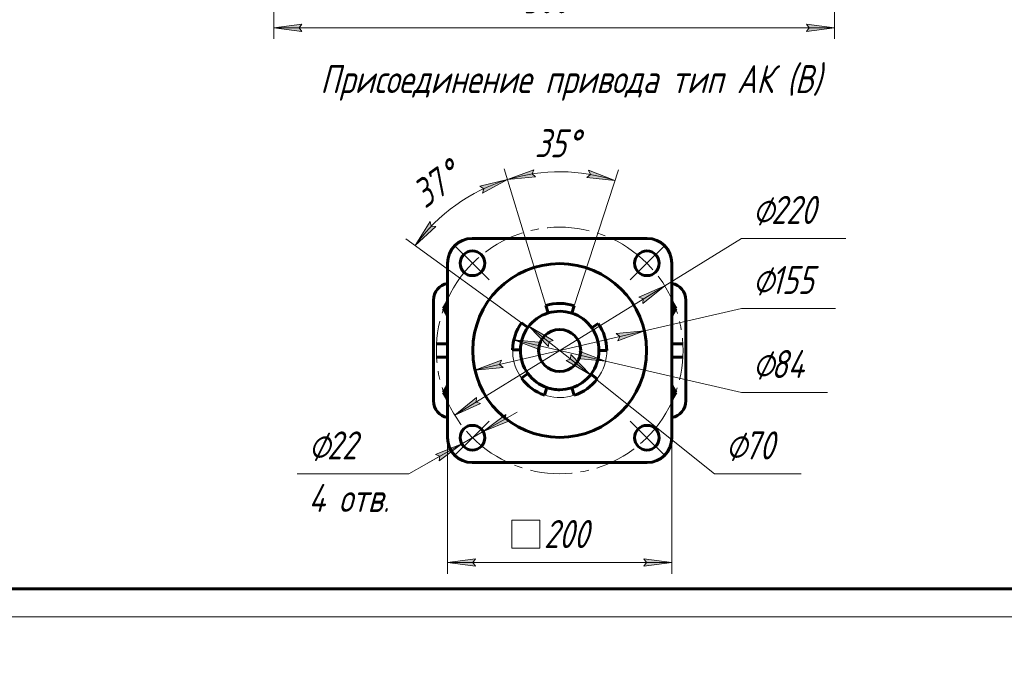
# Model space of a CAD drawing. Header units: millimetres. Extents: x 0 to 624, y -10 to 420.
# Tile 2 of 15: x 95 to 271, y -10 to 107. Entities that reach past the tile are written whole.
import ezdxf

# ---------------------------------------------------------------- set-up
doc = ezdxf.new("R2010")
doc.units = ezdxf.units.MM
for name, pattern in [('K5LT_AXLED', [12, 7.5, -1.5, 1.5, -1.5]), ('K5LT_BASIC', [0]), ('K5LT_THIN', [0])]:
    doc.linetypes.add(name, pattern=pattern)
doc.layers.add('Системный слой', color=7, linetype='Continuous')
doc.layers.add('Системный слой (1)', color=251, linetype='Continuous', true_color=0x6c6c6c)
doc.styles.add('KDIMTEXTSTYLE', font='txt', dxfattribs={"width": 0.96, "oblique": 15, "height": 5})
doc.styles.add('KTEXTSTYLE', font='txt', dxfattribs={"width": 0.96, "height": 5})
doc.dimstyles.new('KDIMSTYLE (0.20)', dxfattribs={"dimtxt": 5, "dimasz": 1, "dimexe": 2, "dimexo": 0, "dimgap": 1, "dimtad": 1, "dimlfac": 5, "dimtxsty": 'KDIMTEXTSTYLE', "dimsah": 1, "dimcen": 0, "dimdle": 1, "dimadec": 0, "dimazin": 0, "dimtfac": 0.667, "dimtmove": 0, "dimatfit": 3, "dimfxl": 1, "dimtvp": 1, "dimtolj": 1, "dimtzin": 0, "dimarcsym": 0})

# ---------------------------------------------------------------- blocks, each defined once
blk = doc.blocks.new('D0')
at = {"layer": 'Системный слой (1)'}
for points in [[(144.92, 105.11), (145.42, 105.77), (140.42, 105.11), (145.42, 104.46)], [(235.42, 104.46), (240.42, 105.11), (235.42, 105.77), (235.92, 105.11)]]:
    blk.add_hatch(color=7, dxfattribs=at).paths.add_polyline_path(points)
at = {"layer": 'Системный слой (1)', "color": 7, "linetype": 'K5LT_THIN', "lineweight": 18, "true_color": 0xffffff}
for p, q in [((240.42, 154.06), (240.42, 103.11)), ((140.42, 137.06), (140.42, 103.11)), ((140.42, 105.11), (145.42, 105.77)), ((145.42, 105.77), (144.92, 105.11)), ((235.92, 105.11), (235.42, 105.77)), ((235.42, 105.77), (240.42, 105.11)), ((145.42, 104.46), (140.42, 105.11)), ((140.42, 105.11), (240.42, 105.11)), ((144.92, 105.11), (145.42, 104.46)), ((240.42, 105.11), (235.42, 104.46)), ((235.42, 104.46), (235.92, 105.11))]:
    blk.add_line(p, q, dxfattribs=at)
blk.add_wipeout([(184.94, 106.11), (184.94, 113.5), (195.45, 113.5), (195.45, 106.11)]).dxf.layer = 'Системный слой (1)'
at = {"layer": 'Системный слой (1)', "color": 7, "insert": (184.94, 112.7), "char_height": 5, "attachment_point": 1, "style": 'KTEXTSTYLE'}
blk.add_mtext('\\fArial|b0|c204|p34;\\H5.0;\\W1.000;\\Q15;\\fGOST Type AU|b0|i0|c204|p34;\\Q15;\\W0.960;500', dxfattribs=at)
blk = doc.blocks.new('KDIMARROW_01')
at = {"layer": 'Системный слой'}
blk.add_hatch(color=0, dxfattribs=at).paths.add_polyline_path([(-5, -0.66), (0, 0), (-5, 0.66), (-4.5, 0)])
at = {"layer": 'Системный слой', "color": 0, "linetype": 'K5LT_THIN', "lineweight": 18}
for p, q in [((-4.5, 0), (-5, 0.66)), ((-5, 0.66), (0, 0)), ((0, 0), (-5, -0.66)), ((-5, -0.66), (-4.5, 0))]:
    blk.add_line(p, q, dxfattribs=at)
at = {"layer": 'Системный слой (1)', "color": 0, "linetype": 'K5LT_THIN', "lineweight": 18}
blk.add_line((190.42, 174.56), (190.22, 174.56), dxfattribs=at)
blk = doc.blocks.new('D5')
at = {"layer": 'Системный слой (1)'}
for points in [[(449.14, 194.59), (453.23, 197.54), (448.52, 195.75), (449.27, 195.41)], [(367.81, 151.59), (372.52, 153.38), (371.77, 153.72), (371.9, 154.54)]]:
    blk.add_hatch(color=7, dxfattribs=at).paths.add_polyline_path(points)
at = {"layer": 'Системный слой (1)', "color": 7, "linetype": 'K5LT_THIN', "lineweight": 18, "true_color": 0xffffff}
for p, q in [((453.23, 197.54), (466.62, 204.74)), ((466.62, 204.74), (484.74, 204.74)), ((367.81, 151.59), (453.23, 197.54)), ((448.52, 195.75), (453.23, 197.54)), ((453.23, 197.54), (449.14, 194.59)), ((449.27, 195.41), (448.52, 195.75)), ((449.14, 194.59), (449.27, 195.41)), ((367.81, 151.59), (371.9, 154.54)), ((372.52, 153.38), (367.81, 151.59)), ((371.9, 154.54), (371.77, 153.72)), ((371.77, 153.72), (372.52, 153.38))]:
    blk.add_line(p, q, dxfattribs=at)
blk.add_wipeout([(468.62, 205.74), (468.62, 213.12), (482.18, 213.12), (482.18, 205.74)]).dxf.layer = 'Системный слой (1)'
at = {"layer": 'Системный слой (1)', "color": 7, "char_height": 5, "attachment_point": 1, "style": 'KTEXTSTYLE'}
for s, insert in [('\\fArial|b0|c204|p34;\\H5.0;\\W1.000;\\Q15;\\fGOST Type AU|b0|i0|c204|p34;\\Q15;\\W0.960;⌀', (468.62, 212.33)), ('\\fArial|b0|c204|p34;\\H5.0;\\W1.000;\\Q15;\\fGOST Type AU|b0|i0|c204|p34;\\Q15;\\W0.960;485', (471.93, 212.33))]:
    blk.add_mtext(s, dxfattribs=dict(at, insert=insert))
blk = doc.blocks.new('D10')
at = {"layer": 'Системный слой (1)'}
for points in [[(175.92, 9.69), (176.42, 10.35), (171.42, 9.69), (176.42, 9.03)], [(206.42, 9.03), (211.42, 9.69), (206.42, 10.35), (206.92, 9.69)]]:
    blk.add_hatch(color=7, dxfattribs=at).paths.add_polyline_path(points)
at = {"layer": 'Системный слой (1)', "color": 7, "linetype": 'K5LT_THIN', "lineweight": 18, "true_color": 0xffffff}
for p, q in [((171.42, 35.57), (171.42, 7.69)), ((211.42, 31.93), (211.42, 7.69)), ((171.42, 9.69), (176.42, 10.35)), ((176.42, 9.03), (171.42, 9.69)), ((211.42, 9.69), (171.42, 9.69)), ((176.42, 10.35), (175.92, 9.69)), ((175.92, 9.69), (176.42, 9.03)), ((206.92, 9.69), (206.42, 10.35)), ((206.42, 10.35), (211.42, 9.69)), ((211.42, 9.69), (206.42, 9.03)), ((206.42, 9.03), (206.92, 9.69))]:
    blk.add_line(p, q, dxfattribs=at)
blk.add_wipeout([(182.89, 10.69), (182.89, 18.07), (199.26, 18.07), (199.26, 10.69)]).dxf.layer = 'Системный слой (1)'
for p, q in [((182.89, 12.28), (182.89, 17.28)), ((182.89, 17.28), (187.89, 17.28)), ((187.89, 17.28), (187.89, 12.28)), ((187.89, 12.28), (182.89, 12.28))]:
    blk.add_line(p, q, dxfattribs=at)
at = {"layer": 'Системный слой (1)', "color": 7, "insert": (188.6, 17.28), "char_height": 5, "attachment_point": 1, "style": 'KTEXTSTYLE'}
blk.add_mtext('\\fArial|b0|c204|p34;\\H5.0;\\W1.000;\\Q15;\\fGOST Type AU|b0|i0|c204|p34;\\Q15;\\W0.960;200', dxfattribs=at)
blk = doc.blocks.new('U87')
at = {"layer": 'Системный слой (1)', "color": 30, "linetype": 'K5LT_AXLED', "lineweight": 18, "true_color": 0xff8000}
for p, q in [((175.86, 63.08), (172.89, 66.05)), ((206.97, 63.08), (209.94, 66.05)), ((178.83, 60.11), (175.86, 63.08)), ((204, 60.11), (206.97, 63.08)), ((178.83, 34.94), (175.86, 31.97)), ((204, 34.94), (206.97, 31.97)), ((175.86, 31.97), (172.89, 29)), ((206.97, 31.97), (209.94, 29))]:
    blk.add_line(p, q, dxfattribs=at)
for start, end in [(45, 135), (135, 225), (315, 45), (225, 315)]:
    blk.add_arc((191.42, 47.53), 22, start, end, dxfattribs=at)
blk = doc.blocks.new('D11')
at = {"layer": 'Системный слой (1)'}
for points in [[(206.23, 55.89), (210.14, 59.08), (205.54, 57.02), (206.31, 56.72)], [(172.69, 35.97), (177.29, 38.04), (176.52, 38.33), (176.6, 39.16)]]:
    blk.add_hatch(color=7, dxfattribs=at).paths.add_polyline_path(points)
at = {"layer": 'Системный слой (1)', "color": 7, "linetype": 'K5LT_THIN', "lineweight": 18, "true_color": 0xffffff}
for p, q in [((210.14, 59.08), (223.82, 67.53)), ((223.82, 67.53), (242.47, 67.53)), ((172.69, 35.97), (210.14, 59.08)), ((205.54, 57.02), (210.14, 59.08)), ((210.14, 59.08), (206.23, 55.89)), ((206.31, 56.72), (205.54, 57.02)), ((206.23, 55.89), (206.31, 56.72)), ((172.69, 35.97), (176.6, 39.16)), ((176.6, 39.16), (176.52, 38.33)), ((177.29, 38.04), (172.69, 35.97)), ((176.52, 38.33), (177.29, 38.04))]:
    blk.add_line(p, q, dxfattribs=at)
blk.add_wipeout([(225.82, 68.53), (225.82, 75.91), (239.88, 75.91), (239.88, 68.53)]).dxf.layer = 'Системный слой (1)'
at = {"layer": 'Системный слой (1)', "color": 7, "char_height": 5, "attachment_point": 1, "style": 'KTEXTSTYLE'}
for s, insert in [('\\fArial|b0|c204|p34;\\H5.0;\\W1.000;\\Q15;\\fGOST Type AU|b0|i0|c204|p34;\\Q15;\\W0.960;⌀', (225.82, 75.11)), ('\\fArial|b0|c204|p34;\\H5.0;\\W1.000;\\Q15;\\fGOST Type AU|b0|i0|c204|p34;\\Q15;\\W0.960;220', (229.12, 75.11))]:
    blk.add_mtext(s, dxfattribs=dict(at, insert=insert))
blk = doc.blocks.new('D12')
at = {"layer": 'Системный слой (1)'}
for points in [[(201.79, 49.25), (206.52, 51.02), (201.5, 50.53), (202.13, 50.01)], [(181.33, 44.52), (180.7, 45.05), (181.04, 45.8), (176.31, 44.03)]]:
    blk.add_hatch(color=7, dxfattribs=at).paths.add_polyline_path(points)
at = {"layer": 'Системный слой (1)', "color": 7, "linetype": 'K5LT_THIN', "lineweight": 18, "true_color": 0xffffff}
for p, q in [((206.52, 51.02), (223.82, 55.03)), ((223.82, 55.03), (240.62, 55.03)), ((176.31, 44.03), (206.52, 51.02)), ((201.5, 50.53), (206.52, 51.02)), ((206.52, 51.02), (201.79, 49.25)), ((202.13, 50.01), (201.5, 50.53)), ((201.79, 49.25), (202.13, 50.01)), ((176.31, 44.03), (181.04, 45.8)), ((181.04, 45.8), (180.7, 45.05)), ((181.33, 44.52), (176.31, 44.03)), ((180.7, 45.05), (181.33, 44.52))]:
    blk.add_line(p, q, dxfattribs=at)
blk.add_wipeout([(225.82, 56.03), (225.82, 63.41), (238.11, 63.41), (238.11, 56.03)]).dxf.layer = 'Системный слой (1)'
at = {"layer": 'Системный слой (1)', "color": 7, "char_height": 5, "attachment_point": 1, "style": 'KTEXTSTYLE'}
for s, insert in [('\\fArial|b0|c204|p34;\\H5.0;\\W1.000;\\Q15;\\fGOST Type AU|b0|i0|c204|p34;\\Q15;\\W0.960;⌀', (225.82, 62.61)), ('\\fArial|b0|c204|p34;\\H5.0;\\W1.000;\\Q15;\\fGOST Type AU|b0|i0|c204|p34;\\Q15;\\W0.960;155', (229.12, 62.61))]:
    blk.add_mtext(s, dxfattribs=dict(at, insert=insert))
blk = doc.blocks.new('D13')
at = {"layer": 'Системный слой (1)'}
for points in [[(187.62, 48.41), (188.25, 48.93), (183.23, 49.42), (187.95, 47.65)], [(199.6, 45.63), (194.88, 47.4), (195.21, 46.65), (194.58, 46.12)]]:
    blk.add_hatch(color=7, dxfattribs=at).paths.add_polyline_path(points)
at = {"layer": 'Системный слой (1)', "color": 7, "linetype": 'K5LT_THIN', "lineweight": 18, "true_color": 0xffffff}
for p, q in [((183.23, 49.42), (188.25, 48.93)), ((187.95, 47.65), (183.23, 49.42)), ((183.23, 49.42), (199.6, 45.63)), ((188.25, 48.93), (187.62, 48.41)), ((187.62, 48.41), (187.95, 47.65)), ((194.58, 46.12), (195.21, 46.65)), ((199.6, 45.63), (194.58, 46.12)), ((195.21, 46.65), (194.88, 47.4)), ((194.88, 47.4), (199.6, 45.63)), ((199.6, 45.63), (223.82, 40.03)), ((223.82, 40.03), (239.16, 40.03))]:
    blk.add_line(p, q, dxfattribs=at)
for start, end in [(153.3896, 288), (153.3896, 288), (323, 0.5455)]:
    blk.add_arc((191.42, 47.53), 8.4, start, end, dxfattribs=at)
blk.add_wipeout([(225.82, 41.03), (225.82, 48.41), (236.71, 48.41), (236.71, 41.03)]).dxf.layer = 'Системный слой (1)'
at = {"layer": 'Системный слой (1)', "color": 7, "char_height": 5, "attachment_point": 1, "style": 'KTEXTSTYLE'}
for s, insert in [('\\fArial|b0|c204|p34;\\H5.0;\\W1.000;\\Q15;\\fGOST Type AU|b0|i0|c204|p34;\\Q15;\\W0.960;⌀', (225.82, 47.61)), ('\\fArial|b0|c204|p34;\\H5.0;\\W1.000;\\Q15;\\fGOST Type AU|b0|i0|c204|p34;\\Q15;\\W0.960;84', (229.12, 47.61))]:
    blk.add_mtext(s, dxfattribs=dict(at, insert=insert))
blk = doc.blocks.new('D14')
at = {"layer": 'Системный слой (1)'}
for points in [[(190.26, 49.29), (185.94, 51.89), (189.44, 48.26), (189.46, 49.09)], [(196.89, 43.16), (193.39, 46.79), (193.37, 45.97), (192.57, 45.76)]]:
    blk.add_hatch(color=7, dxfattribs=at).paths.add_polyline_path(points)
at = {"layer": 'Системный слой (1)', "color": 7, "linetype": 'K5LT_THIN', "lineweight": 18, "true_color": 0xffffff}
for p, q in [((185.94, 51.89), (190.26, 49.29)), ((189.44, 48.26), (185.94, 51.89)), ((185.94, 51.89), (196.89, 43.16)), ((190.26, 49.29), (189.46, 49.09)), ((189.46, 49.09), (189.44, 48.26)), ((192.57, 45.76), (193.37, 45.97)), ((196.89, 43.16), (192.57, 45.76)), ((193.37, 45.97), (193.39, 46.79)), ((193.39, 46.79), (196.89, 43.16)), ((196.89, 43.16), (219, 25.5)), ((219, 25.5), (234.48, 25.5))]:
    blk.add_line(p, q, dxfattribs=at)
for start, end in [(0, 157.6605), (0, 157.6605), (305.1401, 323)]:
    blk.add_arc((191.42, 47.53), 7, start, end, dxfattribs=at)
blk.add_wipeout([(221, 26.5), (221, 33.89), (232.02, 33.89), (232.02, 26.5)]).dxf.layer = 'Системный слой (1)'
at = {"layer": 'Системный слой (1)', "color": 7, "char_height": 5, "attachment_point": 1, "style": 'KTEXTSTYLE'}
for s, insert in [('\\fArial|b0|c204|p34;\\H5.0;\\W1.000;\\Q15;\\fGOST Type AU|b0|i0|c204|p34;\\Q15;\\W0.960;⌀', (221, 33.09)), ('\\fArial|b0|c204|p34;\\H5.0;\\W1.000;\\Q15;\\fGOST Type AU|b0|i0|c204|p34;\\Q15;\\W0.960;70', (224.31, 33.09))]:
    blk.add_mtext(s, dxfattribs=dict(at, insert=insert))
blk = doc.blocks.new('D15')
at = {"layer": 'Системный слой (1)'}
for points in [[(181.68, 35.28), (182.44, 34.96), (177.77, 33.06), (181.79, 36.1)], [(169.93, 27.84), (173.95, 30.88), (169.27, 28.98), (170.03, 28.66)]]:
    blk.add_hatch(color=7, dxfattribs=at).paths.add_polyline_path(points)
at = {"layer": 'Системный слой (1)', "color": 7, "linetype": 'K5LT_THIN', "lineweight": 18, "true_color": 0xffffff}
for p, q in [((177.77, 33.06), (183.86, 36.52)), ((181.79, 36.1), (177.77, 33.06)), ((181.68, 35.28), (181.79, 36.1)), ((182.44, 34.96), (181.68, 35.28)), ((177.77, 33.06), (182.44, 34.96)), ((177.77, 33.06), (173.95, 30.88)), ((173.95, 30.88), (164.49, 25.5)), ((173.95, 30.88), (167.86, 27.42)), ((173.95, 30.88), (169.27, 28.98)), ((169.93, 27.84), (173.95, 30.88)), ((169.27, 28.98), (170.03, 28.66)), ((170.03, 28.66), (169.93, 27.84))]:
    blk.add_line(p, q, dxfattribs=at)
blk.add_wipeout([(146.62, 17.12), (146.62, 33.89), (161.86, 33.89), (161.86, 17.12)]).dxf.layer = 'Системный слой (1)'
blk.add_line((164.49, 25.5), (144.62, 25.5), dxfattribs=at)
at = {"layer": 'Системный слой (1)', "color": 7, "char_height": 5, "attachment_point": 1, "style": 'KTEXTSTYLE'}
for s, insert in [('\\fArial|b0|c204|p34;\\H5.0;\\W1.000;\\Q15;\\fGOST Type AU|b0|i0|c204|p34;\\Q15;\\W0.960;⌀', (146.62, 33.09)), ('\\fArial|b0|c204|p34;\\H5.0;\\W1.000;\\Q15;\\fGOST Type AU|b0|i0|c204|p34;\\Q15;\\W0.960;22', (149.92, 33.09)), ('\\fArial|b0|c204|p34;\\H5.0;\\W1.000;\\Q15;\\fGOST Type AU|b0|i0|c204|p34;\\Q15;\\W0.960;4 отв.', (146.62, 23.71))]:
    blk.add_mtext(s, dxfattribs=dict(at, insert=insert))
blk = doc.blocks.new('D16')
at = {"layer": 'Системный слой (1)', "color": 7, "linetype": 'K5LT_THIN', "lineweight": 18, "true_color": 0xffffff}
for p, q in [((187.11, 78.49), (182.09, 78.01)), ((186.48, 79.02), (187.11, 78.49)), ((196.26, 78.41), (196.9, 78.93)), ((201.27, 77.85), (196.26, 78.41))]:
    blk.add_line(p, q, dxfattribs=at)
blk.add_arc((191.42, 47.53), 31.88, 72, 107, dxfattribs=at)
blk.add_wipeout([(186.96, 80.45), (187.02, 87.83), (196.13, 87.75), (196.07, 80.37)]).dxf.layer = 'Системный слой (1)'
at = {"layer": 'Системный слой (1)'}
for points in [[(187.11, 78.49), (186.48, 79.02), (186.82, 79.78), (182.09, 78.01)], [(201.27, 77.85), (196.57, 79.69), (196.9, 78.93), (196.26, 78.41)]]:
    blk.add_hatch(color=7, dxfattribs=at).paths.add_polyline_path(points)
at = {"layer": 'Системный слой (1)', "color": 7, "linetype": 'K5LT_THIN', "lineweight": 18, "true_color": 0xffffff}
for p, q in [((188.96, 55.56), (181.51, 79.93)), ((182.09, 78.01), (186.82, 79.78)), ((186.82, 79.78), (186.48, 79.02)), ((194.01, 55.51), (201.89, 79.75)), ((196.9, 78.93), (196.57, 79.69)), ((196.57, 79.69), (201.27, 77.85))]:
    blk.add_line(p, q, dxfattribs=at)
at = {"layer": 'Системный слой (1)', "color": 7, "char_height": 5, "attachment_point": 1, "rotation": 359.5, "style": 'KTEXTSTYLE'}
for s, insert in [('\\fArial|b0|c204|p34;\\H5.0;\\W1.000;\\Q15;\\fGOST Type AU|b0|i0|c204|p34;\\Q15;\\W0.960;35', (187.01, 87.03)), ('\\fArial|b0|c204|p34;\\H5.0;\\W1.000;\\Q15;\\fGOST Type AU|b0|i0|c204|p34;\\Q15;\\W0.960;°', (192.7, 86.99))]:
    blk.add_mtext(s, dxfattribs=dict(at, insert=insert))
blk = doc.blocks.new('D17')
at = {"layer": 'Системный слой (1)'}
for points in [[(177.66, 75.6), (182.09, 78.01), (177.19, 76.83), (177.89, 76.4)], [(165.62, 66.27), (169.34, 69.67), (168.52, 69.71), (168.34, 70.52)]]:
    blk.add_hatch(color=7, dxfattribs=at).paths.add_polyline_path(points)
at = {"layer": 'Системный слой (1)', "color": 7, "linetype": 'K5LT_THIN', "lineweight": 18, "true_color": 0xffffff}
for p, q in [((188.96, 55.56), (181.51, 79.93)), ((177.19, 76.83), (182.09, 78.01)), ((182.09, 78.01), (177.66, 75.6)), ((177.89, 76.4), (177.19, 76.83)), ((177.66, 75.6), (177.89, 76.4)), ((165.62, 66.27), (168.34, 70.52)), ((168.34, 70.52), (168.52, 69.71)), ((169.34, 69.67), (165.62, 66.27)), ((168.52, 69.71), (169.34, 69.67)), ((184.62, 52.46), (164, 67.44))]:
    blk.add_line(p, q, dxfattribs=at)
blk.add_wipeout([(168.29, 71.42), (164.01, 77.43), (171.74, 82.95), (176.02, 76.94)]).dxf.layer = 'Системный слой (1)'
blk.add_arc((191.42, 47.53), 31.88, 107, 144, dxfattribs=at)
at = {"layer": 'Системный слой (1)', "color": 7, "char_height": 5, "attachment_point": 1, "rotation": 35.5, "style": 'KTEXTSTYLE'}
for s, insert in [('\\fArial|b0|c204|p34;\\H5.0;\\W1.000;\\Q15;\\fGOST Type AU|b0|i0|c204|p34;\\Q15;\\W0.960;37', (164.47, 76.79)), ('\\fArial|b0|c204|p34;\\H5.0;\\W1.000;\\Q15;\\fGOST Type AU|b0|i0|c204|p34;\\Q15;\\W0.960;°', (169.42, 80.32))]:
    blk.add_mtext(s, dxfattribs=dict(at, insert=insert))
blk = doc.blocks.new('U88')
at = {"color": 143, "linetype": 'K5LT_BASIC', "lineweight": 60, "true_color": 0x33acca}
blk.add_line((589, 5), (20, 5), dxfattribs=at)
at = {"color": 7, "linetype": 'K5LT_THIN', "lineweight": 18, "true_color": 0xffffff}
blk.add_line((594, 0), (0, 0), dxfattribs=at)

msp = doc.modelspace()

# ---------------------------------------------------------------- linework, layer by layer
at = {"layer": 'Системный слой (1)', "color": 143, "linetype": 'K5LT_BASIC', "lineweight": 60, "true_color": 0x33acca}
for p, q in [((171.4152, 63.1257), (171.4152, 31.9257)), ((168.9152, 56.5257), (168.9152, 48.8353)), ((170.6439, 55.0257), (171.3368, 56.2257)), ((171.3368, 56.2257), (171.4152, 56.3616)), ((211.4152, 56.3616), (211.4937, 56.2257)), ((211.4937, 56.2257), (212.1865, 55.0257)), ((213.9152, 48.8353), (213.9152, 56.5257)), ((171.3368, 53.8257), (170.6439, 55.0257)), ((188.9593, 55.5587), (189.3686, 54.2199)), ((193.5783, 54.1831), (194.011, 55.5146)), ((212.1865, 55.0257), (211.4937, 53.8257)), ((171.4152, 53.6898), (171.3368, 53.8257)), ((211.4937, 53.8257), (211.4152, 53.6898)), ((185.7521, 51.6402), (184.6195, 52.4631)), ((198.2961, 52.3438), (197.1493, 51.5408)), ((168.9152, 48.8353), (168.9152, 48.546)), ((168.9152, 48.546), (168.9152, 48.4257)), ((168.9152, 48.4257), (168.9152, 46.6257)), ((171.4152, 48.7257), (169.3873, 48.7257)), ((183.0165, 47.6723), (184.4163, 47.6479)), ((198.4152, 47.5257), (199.8152, 47.5257)), ((213.4431, 48.7257), (211.4152, 48.7257)), ((213.9152, 48.546), (213.9152, 48.8353)), ((213.9152, 48.4257), (213.9152, 48.546)), ((213.9152, 46.6257), (213.9152, 48.4257)), ((168.9152, 46.6257), (168.9152, 46.5055)), ((168.9152, 46.5055), (168.9152, 46.2162)), ((168.9152, 46.2162), (168.9152, 38.5257)), ((169.3873, 46.3257), (171.4152, 46.3257)), ((211.4152, 46.3257), (213.4431, 46.3257)), ((213.9152, 46.5055), (213.9152, 46.6257)), ((213.9152, 46.2162), (213.9152, 46.5055)), ((213.9152, 38.5257), (213.9152, 46.2162)), ((185.7521, 43.4112), (184.6195, 42.5883)), ((198.1238, 42.4705), (197.0057, 43.313)), ((170.6439, 40.0257), (171.3368, 41.2257)), ((171.3368, 41.2257), (171.4152, 41.3616)), ((188.6804, 39.5834), (189.1362, 40.9071)), ((193.5783, 40.8683), (194.011, 39.5369)), ((211.4152, 41.3616), (211.4937, 41.2257)), ((211.4937, 41.2257), (212.1865, 40.0257)), ((171.3368, 38.8257), (170.6439, 40.0257)), ((171.4152, 38.6898), (171.3368, 38.8257)), ((211.4937, 38.8257), (211.4152, 38.6898)), ((212.1865, 40.0257), (211.4937, 38.8257)), ((175.8152, 27.5257), (207.0152, 27.5257))]:
    msp.add_line(p, q, dxfattribs=at)
for centre, radius in [((175.8589, 63.0821), 2.2), ((191.4152, 47.5257), 3.75), ((175.8589, 31.9694), 2.2), ((206.9716, 31.9694), 2.2)]:
    msp.add_circle(centre, radius, dxfattribs=at)
for centre, radius, start, end in [((175.8152, 63.1257), 4.4, 90, 180), ((171.9152, 56.5257), 3, 99.594068, 180), ((173.4152, 55.0257), 2.4, 150, 210), ((173.4152, 55.0257), 2.4, 146.44269, 150), ((209.4152, 55.0257), 2.4, 30, 33.55731), ((209.4152, 55.0257), 2.4, 330, 30), ((191.4152, 47.5257), 8.4, 72, 107), ((191.4152, 47.5257), 7, 72, 107), ((173.4152, 55.0257), 2.4, 210, 213.55731), ((191.4152, 47.5257), 7, 107, 144), ((191.4152, 47.5257), 7, 35, 72), ((209.4152, 55.0257), 2.4, 326.44269, 330), ((191.4152, 47.5257), 8.4, 144, 179), ((191.4152, 47.5257), 7, 144, 179), ((191.4152, 47.5257), 7, 0, 35), ((191.4152, 47.5257), 8.4, 0, 35), ((191.4152, 47.5257), 7, 179, 216), ((191.4152, 47.5257), 7, 323, 0), ((191.4152, 47.5257), 8.4, 216, 251), ((191.4152, 47.5257), 7, 216, 251), ((191.4152, 47.5257), 7, 288, 323), ((191.4152, 47.5257), 8.4, 288, 323), ((173.4152, 40.0257), 2.4, 150, 210), ((173.4152, 40.0257), 2.4, 146.44269, 150), ((191.4152, 47.5257), 7, 251, 270), ((191.4152, 47.5257), 7, 270, 288), ((209.4152, 40.0257), 2.4, 30, 33.55731), ((209.4152, 40.0257), 2.4, 330, 30), ((173.4152, 40.0257), 2.4, 210, 213.55731), ((209.4152, 40.0257), 2.4, 326.44269, 330), ((171.9152, 38.5257), 3, 180, 260.405932), ((210.9152, 38.5257), 3, 279.594068, 0), ((175.8152, 31.9257), 4.4, 180, 270), ((207.0152, 31.9257), 4.4, 270, 0)]:
    msp.add_arc(centre, radius, start, end, dxfattribs=at)

# ---------------------------------------------------------------- dimensions: what is measured, and where the dimension line sits
at = {"layer": 'Системный слой (1)', "color": 7}
dim = msp.add_linear_dim(base=(140.4152, 105.1138), p1=(240.4152, 154.0641), p2=(140.4152, 137.0641), dimstyle='KDIMSTYLE (0.20)', override={"dimexo": 0, "dimpost": '\\fGOST Type AU|b0|c204|p34;\\H5.0;\\W0.960;\\Q15;<>', "dimblk1": 'KDIMARROW_01', "dimblk2": 'KDIMARROW_01', "dimse1": 0, "dimse2": 0, "dimclrt": 7, "dimtol": 1, "dimtp": 0, "dimtm": 0, "dimtdec": 5, "dimtolj": 1}, dxfattribs=at)
dim.commit()
dim.dimension.update_dxf_attribs({"geometry": 'D0', "text_midpoint": (190.4152, 105.1138), "dimtype": 160})

# ---------------------------------------------------------------- next in the draw order: dimensions: what is measured, and where the dimension line sits
dim = msp.add_diameter_dim_2p(p1=(196.9562, 59.6876), p2=(624.0844, 289.4407), dimstyle='KDIMSTYLE (0.20)', override={"dimtih": 1, "dimtoh": 1, "dimpost": '\\fGOST Type AU|b0|c204|p34;\\H5.0;\\W0.960;\\Q15;<>', "dimblk1": 'KDIMARROW_01', "dimblk2": 'KDIMARROW_01', "dimclrt": 7, "dimtol": 1, "dimtp": 0, "dimtm": 0, "dimtdec": 5, "dimtmove": 1, "dimatfit": 2, "dimtolj": 1}, dxfattribs=at)
dim.commit()
dim.dimension.update_dxf_attribs({"geometry": 'D5', "text_midpoint": (468.6191, 204.7398), "dimtype": 163})

# ---------------------------------------------------------------- next in the draw order: linework, layer by layer
at = {"layer": 'Системный слой (1)', "color": 143, "linetype": 'K5LT_BASIC', "lineweight": 60, "true_color": 0x33acca}
for p, q in [((207.0152, 67.5257), (175.8152, 67.5257)), ((211.4152, 31.9257), (211.4152, 63.1257))]:
    msp.add_line(p, q, dxfattribs=at)
for centre, radius in [((206.9716, 63.0821), 2.2), ((191.4152, 47.5257), 15.5)]:
    msp.add_circle(centre, radius, dxfattribs=at)
for centre, radius, end in [((207.0152, 63.1257), 4.4, 90), ((210.9152, 56.5257), 3, 80.405932)]:
    msp.add_arc(centre, radius, 0, end, dxfattribs=at)

# ---------------------------------------------------------------- next in the draw order: texts
at = {"layer": 'Системный слой (1)', "color": 7, "insert": (148.7214, 98.4497), "char_height": 5, "attachment_point": 1, "style": 'KTEXTSTYLE'}
msp.add_mtext('\\fArial|b0|c204|p34;\\H5.0;\\W1.000;\\Q15;\\fGOST Type AU|b0|i0|c204|p34;\\Q15;\\W0.960;Присоединение привода тип АК (В)', dxfattribs=at)

# ---------------------------------------------------------------- next in the draw order: dimensions: what is measured, and where the dimension line sits
at = {"layer": 'Системный слой (1)', "color": 7}
dim = msp.add_linear_dim(base=(211.4152, 9.6907), p1=(171.4152, 35.5677), p2=(211.4152, 31.9257), dimstyle='KDIMSTYLE (0.20)', override={"dimexo": 0, "dimpost": '\\fGOST Type AU|b0|c204|p34;\\H5.0;\\W0.960;\\Q15;{\\fSymbol Type A|i0|c204|p18;т}<>', "dimblk1": 'KDIMARROW_01', "dimblk2": 'KDIMARROW_01', "dimse1": 0, "dimse2": 0, "dimclrt": 7, "dimtol": 1, "dimtp": 0, "dimtm": 0, "dimtdec": 5, "dimtolj": 1}, dxfattribs=at)
dim.commit()
dim.dimension.update_dxf_attribs({"geometry": 'D10', "text_midpoint": (191.4152, 9.6907), "dimtype": 160})

# ---------------------------------------------------------------- next in the draw order: block references
at = {"layer": 'Системный слой (1)'}
msp.add_blockref('U87', (0, 0), dxfattribs=at)

# ---------------------------------------------------------------- next in the draw order: dimensions: what is measured, and where the dimension line sits
at = {"layer": 'Системный слой (1)', "color": 7}
dim = msp.add_diameter_dim_2p(p1=(97.8105, -10.251), p2=(285.02, 105.3025), dimstyle='KDIMSTYLE (0.20)', override={"dimtih": 1, "dimtoh": 1, "dimpost": '\\fGOST Type AU|b0|c204|p34;\\H5.0;\\W0.960;\\Q15;<>', "dimblk1": 'KDIMARROW_01', "dimblk2": 'KDIMARROW_01', "dimclrt": 7, "dimtol": 1, "dimtp": 0, "dimtm": 0, "dimtdec": 5, "dimtmove": 1, "dimatfit": 2, "dimtolj": 1}, dxfattribs=at)
dim.commit()
dim.dimension.update_dxf_attribs({"geometry": 'D11', "text_midpoint": (225.8175, 67.5257), "dimtype": 163})

# ---------------------------------------------------------------- next in the draw order: dimensions: what is measured, and where the dimension line sits
dim = msp.add_diameter_dim_2p(p1=(115.9114, 30.0492), p2=(266.919, 65.0023), dimstyle='KDIMSTYLE (0.20)', override={"dimtih": 1, "dimtoh": 1, "dimpost": '\\fGOST Type AU|b0|c204|p34;\\H5.0;\\W0.960;\\Q15;<>', "dimblk1": 'KDIMARROW_01', "dimblk2": 'KDIMARROW_01', "dimclrt": 7, "dimtol": 1, "dimtp": 0, "dimtm": 0, "dimtdec": 5, "dimtmove": 1, "dimatfit": 2, "dimtolj": 1}, dxfattribs=at)
dim.commit()
dim.dimension.update_dxf_attribs({"geometry": 'D12', "text_midpoint": (225.8175, 55.0257), "dimtype": 163})

# ---------------------------------------------------------------- next in the draw order: dimensions: what is measured, and where the dimension line sits
dim = msp.add_diameter_dim_2p(p1=(150.497, 56.9969), p2=(232.3334, 38.0546), dimstyle='KDIMSTYLE (0.20)', override={"dimtih": 1, "dimtoh": 1, "dimpost": '\\fGOST Type AU|b0|c204|p34;\\H5.0;\\W0.960;\\Q15;<>', "dimblk1": 'KDIMARROW_01', "dimblk2": 'KDIMARROW_01', "dimclrt": 7, "dimtol": 1, "dimtp": 0, "dimtm": 0, "dimtdec": 5, "dimtmove": 1, "dimatfit": 2, "dimtolj": 1}, dxfattribs=at)
dim.commit()
dim.dimension.update_dxf_attribs({"geometry": 'D13', "text_midpoint": (225.8175, 40.0257), "dimtype": 163})

# ---------------------------------------------------------------- next in the draw order: dimensions: what is measured, and where the dimension line sits
dim = msp.add_diameter_dim_2p(p1=(164.0619, 69.3614), p2=(218.7685, 25.6901), dimstyle='KDIMSTYLE (0.20)', override={"dimtih": 1, "dimtoh": 1, "dimpost": '\\fGOST Type AU|b0|c204|p34;\\H5.0;\\W0.960;\\Q15;<>', "dimblk1": 'KDIMARROW_01', "dimblk2": 'KDIMARROW_01', "dimclrt": 7, "dimtol": 1, "dimtp": 0, "dimtm": 0, "dimtdec": 5, "dimtmove": 1, "dimatfit": 2, "dimtolj": 1}, dxfattribs=at)
dim.commit()
dim.dimension.update_dxf_attribs({"geometry": 'D14', "text_midpoint": (221.001, 25.5046), "dimtype": 163})

# ---------------------------------------------------------------- next in the draw order: dimensions: what is measured, and where the dimension line sits
dim = msp.add_angular_dim_2l(base=(193.3249, 53.6094), line1=((191.4152, 47.5257), (194.011, 55.5146)), line2=((191.4152, 47.5257), (188.9593, 55.5587)), dimstyle='KDIMSTYLE (0.20)', override={"dimtih": 1, "dimtoh": 1, "dimpost": '\\fGOST Type AU|b0|c204|p34;\\H5.0;\\W0.960;\\Q15;<>', "dimblk1": 'KDIMARROW_01', "dimblk2": 'KDIMARROW_01', "dimclrt": 7, "dimtol": 1, "dimtp": 0, "dimtm": 0, "dimtdec": 5, "dimtmove": 1, "dimtolj": 1}, dxfattribs=at)
dim.commit()
dim.dimension.update_dxf_attribs({"geometry": 'D16', "text_midpoint": (191.6934, 79.4063), "dimtype": 162})
dim = msp.add_diameter_dim_2p(p1=(185.4206, 37.4075), p2=(166.2971, 26.5313), dimstyle='KDIMSTYLE (0.20)', override={"dimtih": 1, "dimtoh": 1, "dimpost": '\\fGOST Type AU|b0|c204|p34;\\H5.0;\\W0.960;\\Q15;<>\\X\\fGOST Type AU|b0|c204|p34;\\H5.0;\\W0.960;\\Q15;\\fGOST Type AU|b0|i0|c204|p34;\\Q15;4 отв.', "dimblk1": 'KDIMARROW_01', "dimblk2": 'KDIMARROW_01', "dimclrt": 7, "dimtol": 1, "dimtp": 0, "dimtm": 0, "dimtdec": 5, "dimtmove": 1, "dimatfit": 2, "dimtolj": 1}, dxfattribs=at)
dim.commit()
dim.dimension.update_dxf_attribs({"geometry": 'D15', "text_midpoint": (162.4918, 25.5046)})

# ---------------------------------------------------------------- next in the draw order: dimensions: what is measured, and where the dimension line sits
dim = msp.add_angular_dim_2l(base=(189.4901, 53.6045), line1=((191.4152, 47.5257), (188.9593, 55.5587)), line2=((191.4152, 47.5257), (184.6195, 52.4631)), dimstyle='KDIMSTYLE (0.20)', override={"dimtih": 1, "dimtoh": 1, "dimpost": '\\fGOST Type AU|b0|c204|p34;\\H5.0;\\W0.960;\\Q15;<>', "dimblk1": 'KDIMARROW_01', "dimblk2": 'KDIMARROW_01', "dimclrt": 7, "dimtol": 1, "dimtp": 0, "dimtm": 0, "dimtdec": 5, "dimtmove": 1, "dimtolj": 1}, dxfattribs=at)
dim.commit()
dim.dimension.update_dxf_attribs({"geometry": 'D17', "text_midpoint": (172.9014, 73.4812), "dimtype": 162})

# ---------------------------------------------------------------- next in the draw order: block references
msp.add_blockref('U88', (0, 0))

doc.saveas('drawing.dxf')
